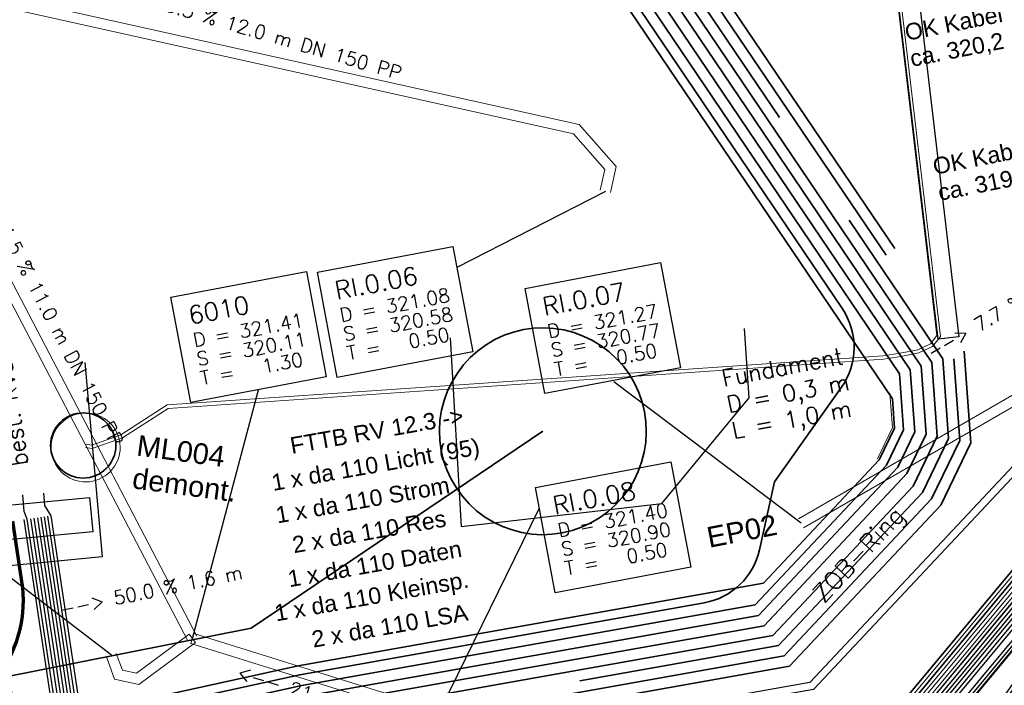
# Model space of a CAD drawing. Header units: metres. Extents: x -502 to 161, y -108 to 174.
# Tile 234 of 256: x 30 to 45, y 2 to 12. Entities that reach past the tile are written whole.
import ezdxf

# ---------------------------------------------------------------- set-up
doc = ezdxf.new("R2010")
doc.units = ezdxf.units.M
doc.header["$LTSCALE"] = 0.1
doc.linetypes.add('237', pattern=[93, 75, -18])
for name, color, linetype in [('BRI31-005.05-5p02-Koordinierung Lageplan 4. BA ZOB West 2022-06-15', 7, 'Continuous'), ('BRI31-005.06-5f07-Koordinierung Lageplan 4. BA ZOB Fernbusbahnh', 7, 'Continuous'), ('BRI32-005.02-5f05-Koordinierung Schemaplan 4 BA ZOB Teilbereich', 7, 'Continuous'), ('BRI32-005.03-5f06-Koordinierung Schemaplan 4 BA ZOB Teilbereich 2 Ost - Bahnhofsallee 2023-01-21', 7, 'Continuous')]:
    doc.layers.add(name, color=color, linetype=linetype)
doc.styles.add('Arial', font='arial.ttf')
doc.styles.add('Txt', font='txt_____.ttf')

msp = doc.modelspace()

# ---------------------------------------------------------------- linework, layer by layer
at = {"layer": 'BRI31-005.05-5p02-Koordinierung Lageplan 4. BA ZOB West 2022-06-15', "color": 35, "linetype": 'Continuous', "lineweight": 13, "true_color": 0x99724c, "transparency": 33554687, "flags": 128}
msp.add_lwpolyline([(51.689, 27.648), (51.035, 27.568), (50.794, 27.489), (50.131, 26.875), (49.23, 25.985), (48.733, 23.92), (47.978, 21.95), (47.321, 12.122), (47.14, 7.502), (47.031, 6.668), (46.96, 5.818), (46.888, 5.312), (45.405, 3.523), (43.251, 0.924), (42.377, 0.568), (36.561, -0.454), (30.395, -1.521), (30.212, -1.548), (19.687, -3.734), (11.842, -5.13), (6.359, -6.057), (5.198, -6.257), (-2.997, -7.69)], dxfattribs=at)
at = {"layer": 'BRI31-005.05-5p02-Koordinierung Lageplan 4. BA ZOB West 2022-06-15', "color": 250, "linetype": 'Continuous', "lineweight": 25, "true_color": 0x333333, "transparency": 33554687, "flags": 128}
for points in [[(51.691, 27.638), (51.038, 27.559), (50.8, 27.481), (50.138, 26.867), (49.239, 25.98), (48.743, 23.917), (47.988, 21.947), (47.331, 12.121), (47.15, 7.502), (47.041, 6.667), (46.97, 5.817), (46.898, 5.307), (45.414, 3.517), (43.257, 0.917), (42.379, 0.557), (36.564, -0.463), (30.397, -1.531), (30.215, -1.557), (19.689, -3.743), (11.845, -5.139), (6.362, -6.066), (5.201, -6.266), (-2.995, -7.7)], [(46.847, 12.341), (46.618, 7.521), (46.559, 5.927), (46.508, 5.444), (45.11, 3.773), (43.009, 1.247), (42.267, 0.941), (36.492, -0.071), (30.211, -1.105), (20.036, -3.115), (11.756, -4.615), (5.113, -5.745), (-3.08, -7.195)], [(46.897, 12.339), (46.668, 7.519), (46.608, 5.911), (46.556, 5.424), (45.148, 3.741), (43.04, 1.206), (42.281, 0.893), (36.501, -0.12), (30.221, -1.154), (20.046, -3.164), (11.764, -4.664), (5.122, -5.794), (-3.071, -7.244)], [(46.997, 12.335), (46.768, 7.515), (46.706, 5.879), (46.652, 5.384), (45.224, 3.677), (43.102, 1.124), (42.309, 0.797), (36.519, -0.218), (30.241, -1.252), (20.066, -3.262), (11.78, -4.762), (5.14, -5.892), (-3.053, -7.342)], [(47.047, 12.333), (46.818, 7.513), (46.755, 5.863), (46.7, 5.363), (46.529, 5.159), (45.262, 3.645), (43.133, 1.083), (42.323, 0.749), (36.528, -0.267), (30.251, -1.301), (20.076, -3.311), (11.788, -4.811), (5.149, -5.941), (-3.044, -7.391)], [(47.231, 12.125), (47.05, 7.51), (46.941, 6.677), (46.87, 5.829), (46.802, 5.349), (45.338, 3.581), (43.195, 1.001), (42.351, 0.653), (36.546, -0.365), (30.381, -1.433), (30.197, -1.459), (19.671, -3.645), (11.827, -5.041), (6.346, -5.968), (5.183, -6.168), (-3.013, -7.602)], [(47.281, 12.122), (47.1, 7.506), (46.991, 6.672), (46.92, 5.823), (46.85, 5.328), (45.376, 3.549), (43.226, 0.96), (42.365, 0.605), (36.555, -0.414), (30.389, -1.482), (30.206, -1.508), (19.68, -3.694), (11.836, -5.09), (6.354, -6.017), (5.192, -6.217), (-3.004, -7.651)]]:
    msp.add_lwpolyline(points, dxfattribs=at)
at = {"layer": 'BRI31-005.05-5p02-Koordinierung Lageplan 4. BA ZOB West 2022-06-15', "color": 190, "linetype": 'Continuous', "lineweight": 35, "true_color": 0x7f00ff, "transparency": 33554687, "flags": 128}
for points in [[(46.547, 12.353), (46.318, 7.533), (46.26, 5.928), (46.212, 5.477), (44.92, 3.933), (42.854, 1.453), (42.197, 1.181), (36.935, 0.26), (36.065, 0.176), (32.257, -0.303), (30.131, -0.713), (19.956, -2.723), (11.692, -4.223), (5.041, -5.353), (-3.152, -6.803)], [(46.447, 12.357), (46.218, 7.537), (46.192, 6.825), (46.161, 5.96), (46.116, 5.518), (44.843, 3.997), (42.793, 1.536), (42.169, 1.278), (36.918, 0.359), (36.071, 0.127), (32.265, -0.352), (30.141, -0.762), (19.965, -2.772), (11.701, -4.272), (9.588, -4.631), (7.132, -5.049), (5.05, -5.402), (-3.143, -6.852)]]:
    msp.add_lwpolyline(points, dxfattribs=at)
at = {"layer": 'BRI31-005.05-5p02-Koordinierung Lageplan 4. BA ZOB West 2022-06-15', "color": 116, "linetype": 'Continuous', "lineweight": 13, "true_color": 0x007f3f, "transparency": 33554687, "flags": 128}
for points in [[(-3.132, -6.9), (5.06, -5.45), (11.707, -4.321), (19.977, -2.821), (30.153, -0.811), (36.439, 0.224), (42.183, 1.23), (42.824, 1.495), (44.881, 3.965), (46.22, 5.565), (46.263, 5.998), (46.318, 7.533), (46.547, 12.355)], [(-3.123, -6.949), (5.069, -5.499), (11.715, -4.37), (19.987, -2.87), (30.163, -0.86), (36.448, 0.175), (42.197, 1.182), (42.855, 1.454), (44.919, 3.933), (46.268, 5.545), (46.312, 5.982), (46.368, 7.531), (46.597, 12.353)], [(46.747, 12.343), (46.518, 7.525), (46.463, 5.984), (46.412, 5.483), (45.035, 3.837), (42.946, 1.329), (42.239, 1.036), (36.473, 0.026), (30.189, -1.007), (20.015, -3.017), (11.741, -4.517), (5.094, -5.648), (-3.1, -7.098)], [(46.797, 12.341), (46.568, 7.523), (46.512, 5.968), (46.46, 5.463), (45.073, 3.805), (42.977, 1.288), (42.253, 0.988), (36.482, -0.023), (30.199, -1.056), (20.025, -3.066), (11.749, -4.566), (5.103, -5.697), (-3.091, -7.147)]]:
    msp.add_lwpolyline(points, dxfattribs=at)
at = {"layer": 'BRI31-005.05-5p02-Koordinierung Lageplan 4. BA ZOB West 2022-06-15', "color": 251, "linetype": 'Continuous', "lineweight": 13, "true_color": 0x5b5b5b, "transparency": 33554687, "flags": 128}
for points in [[(46.647, 12.349), (46.418, 7.529), (46.363, 5.991), (46.316, 5.524), (44.958, 3.901), (42.885, 1.412), (42.211, 1.133), (36.456, 0.125), (30.171, -0.909), (19.996, -2.919), (11.724, -4.419), (5.077, -5.549), (-3.116, -6.999)], [(46.697, 12.347), (46.468, 7.527), (46.412, 5.975), (46.364, 5.504), (44.996, 3.869), (42.916, 1.371), (42.225, 1.085), (36.465, 0.076), (30.181, -0.958), (20.006, -2.968), (11.732, -4.468), (5.086, -5.598), (-3.107, -7.048)]]:
    msp.add_lwpolyline(points, dxfattribs=at)
at = {"layer": 'BRI31-005.06-5f07-Koordinierung Lageplan 4. BA ZOB Fernbusbahnh', "color": 190, "linetype": 'Continuous', "lineweight": 30, "true_color": 0x7f00ff, "transparency": 33554687, "flags": 128}
for points in [[(46.547, 12.353), (46.318, 7.533), (46.26, 5.928), (46.212, 5.477), (44.92, 3.933), (42.854, 1.453), (42.197, 1.181), (36.935, 0.26), (36.065, 0.176), (32.257, -0.303), (30.131, -0.713), (19.956, -2.723), (11.692, -4.223), (5.041, -5.353), (-3.152, -6.803)], [(46.447, 12.357), (46.218, 7.537), (46.192, 6.825), (46.161, 5.96), (46.116, 5.518), (44.843, 3.997), (42.793, 1.536), (42.169, 1.278), (36.918, 0.359), (36.071, 0.127), (32.265, -0.352), (30.141, -0.762), (19.965, -2.772), (11.701, -4.272), (9.588, -4.631), (7.132, -5.049), (5.05, -5.402), (-3.143, -6.852)]]:
    msp.add_lwpolyline(points, dxfattribs=at)
at = {"layer": 'BRI31-005.06-5f07-Koordinierung Lageplan 4. BA ZOB Fernbusbahnh', "color": 250, "linetype": 'Continuous', "lineweight": 20, "true_color": 0x333333, "transparency": 33554687, "flags": 128}
for points in [[(46.847, 12.341), (46.618, 7.521), (46.559, 5.927), (46.508, 5.444), (45.11, 3.773), (43.009, 1.247), (42.267, 0.941), (36.492, -0.071), (30.211, -1.105), (20.036, -3.115), (11.756, -4.615), (5.113, -5.745), (-3.08, -7.195)], [(46.897, 12.339), (46.668, 7.519), (46.608, 5.911), (46.556, 5.424), (45.148, 3.741), (43.04, 1.206), (42.281, 0.893), (36.501, -0.12), (30.221, -1.154), (20.046, -3.164), (11.764, -4.664), (5.122, -5.794), (-3.071, -7.244)], [(46.997, 12.335), (46.768, 7.515), (46.706, 5.879), (46.652, 5.384), (45.224, 3.677), (43.102, 1.124), (42.309, 0.797), (36.519, -0.218), (30.241, -1.252), (20.066, -3.262), (11.78, -4.762), (5.14, -5.892), (-3.053, -7.342)], [(47.047, 12.333), (46.818, 7.513), (46.755, 5.863), (46.7, 5.363), (46.529, 5.159), (45.262, 3.645), (43.133, 1.083), (42.323, 0.749), (36.528, -0.267), (30.251, -1.301), (20.076, -3.311), (11.788, -4.811), (5.149, -5.941), (-3.044, -7.391)], [(47.231, 12.125), (47.05, 7.51), (46.941, 6.677), (46.87, 5.829), (46.802, 5.349), (45.338, 3.581), (43.195, 1.001), (42.351, 0.653), (36.546, -0.365), (30.381, -1.433), (30.197, -1.459), (19.671, -3.645), (11.827, -5.041), (6.346, -5.968), (5.183, -6.168), (-3.013, -7.602)], [(47.281, 12.122), (47.1, 7.506), (46.991, 6.672), (46.92, 5.823), (46.85, 5.328), (45.376, 3.549), (43.226, 0.96), (42.365, 0.605), (36.555, -0.414), (30.389, -1.482), (30.206, -1.508), (19.68, -3.694), (11.836, -5.09), (6.354, -6.017), (5.192, -6.217), (-3.004, -7.651)]]:
    msp.add_lwpolyline(points, dxfattribs=at)
at = {"layer": 'BRI32-005.02-5f05-Koordinierung Schemaplan 4 BA ZOB Teilbereich', "color": 1, "linetype": 'Continuous', "lineweight": 25, "true_color": 0xff0000, "transparency": 33554687}
for p, q in [((38.872, 9.408), (36.719, 8.303)), ((41.709, 4.595), (38.997, 6.646)), ((32.885, 2.925), (33.844, 6.533)), ((31.71, 2.682), (27.563, 5.856)), ((36.445, 1.813), (37.914, 4.81))]:
    msp.add_line(p, q, dxfattribs=at)
at = {"layer": 'BRI32-005.02-5f05-Koordinierung Schemaplan 4 BA ZOB Teilbereich', "color": 7, "linetype": 'Continuous', "lineweight": 13, "transparency": 33554687}
for p, q in [((43.466, 6.644), (43.522, 5.888)), ((42.997, 6.48), (43.034, 5.982)), ((43.034, 5.982), (42.816, 5.532)), ((43.522, 5.888), (43.245, 5.317))]:
    msp.add_line(p, q, dxfattribs=at)
at = {"layer": 'BRI32-005.02-5f05-Koordinierung Schemaplan 4 BA ZOB Teilbereich', "color": 142, "linetype": 'Continuous', "lineweight": 35, "true_color": 0x0099cc, "transparency": 33554687}
msp.add_line((33.738, 3.073), (37.966, 5.93), dxfattribs=at)
at = {"layer": 'BRI32-005.02-5f05-Koordinierung Schemaplan 4 BA ZOB Teilbereich', "color": 35, "linetype": 'Continuous', "lineweight": 13, "true_color": 0x99724c, "transparency": 33554687, "flags": 128}
msp.add_lwpolyline([(51.689, 27.648), (51.035, 27.568), (50.794, 27.489), (50.131, 26.875), (49.23, 25.985), (48.733, 23.92), (47.978, 21.95), (47.321, 12.122), (47.14, 7.502), (47.031, 6.668), (46.96, 5.818), (46.888, 5.312), (45.405, 3.523), (43.251, 0.924), (42.377, 0.568), (36.561, -0.454), (30.395, -1.521), (30.212, -1.548), (19.687, -3.734), (11.842, -5.13), (6.359, -6.057), (5.198, -6.257), (-2.997, -7.69)], dxfattribs=at)
at = {"layer": 'BRI32-005.02-5f05-Koordinierung Schemaplan 4 BA ZOB Teilbereich', "color": 250, "linetype": 'Continuous', "lineweight": 25, "true_color": 0x333333, "transparency": 33554687, "flags": 128}
for points in [[(51.691, 27.638), (51.038, 27.559), (50.8, 27.481), (50.138, 26.867), (49.239, 25.98), (48.743, 23.917), (47.988, 21.947), (47.331, 12.121), (47.15, 7.502), (47.041, 6.667), (46.97, 5.817), (46.898, 5.307), (45.414, 3.517), (43.257, 0.917), (42.379, 0.557), (36.564, -0.463), (30.397, -1.531), (30.215, -1.557), (19.689, -3.743), (11.845, -5.139), (6.362, -6.066), (5.201, -6.266), (-2.995, -7.7)], [(43.697, 7.263), (42.919, 13.864), (43.217, 13.9), (43.995, 7.299), (43.697, 7.263)], [(46.847, 12.341), (46.618, 7.521), (46.559, 5.927), (46.508, 5.444), (45.11, 3.773), (43.009, 1.247), (42.267, 0.941), (36.492, -0.071), (30.211, -1.105), (20.036, -3.115), (11.756, -4.615), (5.113, -5.745), (-3.08, -7.195)], [(46.897, 12.339), (46.668, 7.519), (46.608, 5.911), (46.556, 5.424), (45.148, 3.741), (43.04, 1.206), (42.281, 0.893), (36.501, -0.12), (30.221, -1.154), (20.046, -3.164), (11.764, -4.664), (5.122, -5.794), (-3.071, -7.244)], [(46.997, 12.335), (46.768, 7.515), (46.706, 5.879), (46.652, 5.384), (45.224, 3.677), (43.102, 1.124), (42.309, 0.797), (36.519, -0.218), (30.241, -1.252), (20.066, -3.262), (11.78, -4.762), (5.14, -5.892), (-3.053, -7.342)], [(47.047, 12.333), (46.818, 7.513), (46.755, 5.863), (46.7, 5.363), (46.529, 5.159), (45.262, 3.645), (43.133, 1.083), (42.323, 0.749), (36.528, -0.267), (30.251, -1.301), (20.076, -3.311), (11.788, -4.811), (5.149, -5.941), (-3.044, -7.391)], [(29.983, 4.577), (30.175, 1.91), (30.297, 1.244), (30.341, 0.486), (30.695, -0.443), (31.373, -1.014), (36.51, -0.169), (42.295, 0.845), (43.071, 1.165), (45.186, 3.709), (46.604, 5.404), (46.657, 5.895), (46.718, 7.517), (46.947, 12.337)], [(30.083, 4.585), (30.275, 1.918), (30.397, 1.25), (30.44, 0.507), (30.779, -0.383), (31.352, -0.866), (31.549, -0.834), (36.483, -0.022), (42.253, 0.989), (42.978, 1.288), (45.072, 3.805), (46.46, 5.464), (46.51, 5.943), (46.568, 7.523), (46.797, 12.343)], [(47.231, 12.125), (47.05, 7.51), (46.941, 6.677), (46.87, 5.829), (46.802, 5.349), (45.338, 3.581), (43.195, 1.001), (42.351, 0.653), (36.546, -0.365), (30.381, -1.433), (30.197, -1.459), (19.671, -3.645), (11.827, -5.041), (6.346, -5.968), (5.183, -6.168), (-3.013, -7.602)], [(47.281, 12.122), (47.1, 7.506), (46.991, 6.672), (46.92, 5.823), (46.85, 5.328), (45.376, 3.549), (43.226, 0.96), (42.365, 0.605), (36.555, -0.414), (30.389, -1.482), (30.206, -1.508), (19.68, -3.694), (11.836, -5.09), (6.354, -6.017), (5.192, -6.217), (-3.004, -7.651)], [(30.637, 4.676), (31.306, 0.213), (31.389, -0.114), (31.615, -1.005), (31.921, -1.361), (32.851, -1.338), (36.232, -0.874), (36.548, -0.829), (43.421, 0.495), (43.778, 0.681), (44.773, 2.084), (45.15, 2.617), (45.313, 2.848), (45.649, 3.241), (46.222, 3.919), (47.273, 5.189), (47.471, 5.555), (47.675, 12.105)], [(30.686, 4.683), (31.355, 0.22), (31.437, -0.102), (31.663, -0.993), (32.029, -1.409), (32.858, -1.388), (36.239, -0.924), (36.557, -0.878), (43.438, 0.447), (43.812, 0.642), (44.814, 2.055), (45.191, 2.588), (45.353, 2.817), (45.687, 3.209), (46.261, 3.887), (47.306, 5.148), (47.521, 5.553), (47.725, 12.103)], [(30.735, 4.69), (31.404, 0.227), (31.485, -0.09), (31.711, -0.981), (31.964, -1.26), (32.837, -1.238), (36.53, -0.731), (43.387, 0.591), (43.71, 0.759), (44.691, 2.142), (45.068, 2.675), (45.233, 2.91), (45.573, 3.306), (46.145, 3.983), (47.189, 5.244), (47.321, 5.561), (47.525, 12.111)], [(30.784, 4.697), (31.453, 0.234), (31.533, -0.078), (31.759, -0.969), (32.072, -1.308), (32.844, -1.288), (36.225, -0.824), (36.539, -0.78), (43.404, 0.543), (43.744, 0.72), (44.732, 2.113), (45.109, 2.646), (45.273, 2.879), (45.611, 3.273), (46.183, 3.951), (47.228, 5.212), (47.371, 5.554), (47.575, 12.109)], [(36.62, 7.287), (36.781, 4.547), (39.693, 4.881), (40.958, 6.414), (40.889, 7.418)], [(30.539, 4.662), (31.208, 0.199), (31.517, -1.023), (31.567, -1.415), (31.862, -1.931), (31.935, -2.01), (32.044, -2.131), (32.279, -2.087), (36.629, -1.27), (43.574, 0.063), (44.198, 0.228), (44.415, 0.536), (46.044, 2.835), (48.583, 5.901), (49.04, 6.107), (53.477, 6.307), (54.921, 6.317), (59.459, 6.487), (62.096, 6.607), (65.103, 6.877), (66.695, 7.105)], [(30.588, 4.669), (31.257, 0.206), (31.567, -1.017), (31.615, -1.399), (31.905, -1.906), (32.141, -2.163), (32.288, -2.136), (36.167, -1.407), (36.638, -1.319), (43.591, 0.015), (44.228, 0.184), (44.456, 0.507), (46.077, 2.794), (48.614, 5.86), (49.052, 6.057), (53.478, 6.257), (54.922, 6.267), (59.461, 6.437), (62.099, 6.557), (65.109, 6.827), (66.704, 7.056)], [(31.324, 6.928), (31.578, 4.11), (24.86, 3.456), (22.835, 3.209), (20.09, 3.064), (13.11, 2.419)], [(30.441, 4.648), (31.11, 0.185), (31.417, -1.035), (31.471, -1.447), (31.776, -1.981), (32.008, -2.24), (32.297, -2.185), (36.176, -1.456), (36.647, -1.368), (43.608, -0.033), (44.258, 0.14), (44.497, 0.478), (46.118, 2.765), (48.645, 5.819), (49.067, 6.008), (49.541, 5.978), (53.48, 6.157), (54.924, 6.167), (59.465, 6.337), (62.105, 6.457), (65.121, 6.727), (66.722, 6.958)], [(66.731, 6.909), (65.127, 6.677), (62.108, 6.407), (59.467, 6.287), (54.925, 6.117), (53.481, 6.107), (49.541, 5.928), (49.076, 5.957), (48.676, 5.778), (46.159, 2.736), (44.288, 0.096), (43.625, -0.081), (36.656, -1.417), (36.185, -1.505), (32.306, -2.234), (32.104, -2.272), (31.819, -1.956), (31.519, -1.431), (31.467, -1.029), (31.159, 0.192), (30.49, 4.655)], [(30.833, 4.704), (31.502, 0.241), (32.26, -3.333)]]:
    msp.add_lwpolyline(points, dxfattribs=at)
at = {"layer": 'BRI32-005.02-5f05-Koordinierung Schemaplan 4 BA ZOB Teilbereich', "color": 1, "linetype": 'Continuous', "lineweight": 35, "true_color": 0xff0000, "transparency": 33554687, "flags": 128}
msp.add_lwpolyline([(2.165, -3.074), (6.927, -2.233, -0.074529), (7.547, -2.217, 0.06635), (8.168, -2.211), (17.926, -0.815), (26.361, 0.856), (27.145, 0.921), (28.086, 1.107), (29.143, 1.377), (31.755, 1.944), (34.416, 2.527), (41.163, 3.727), (42.841, 5.514), (43.064, 5.976), (43.033, 6.4), (34.096, 19.628), (33.187, 20.772), (31.962, 22.586), (31.823, 22.996), (30.046, 25.652)], format="xyb", dxfattribs=at)
at = {"layer": 'BRI32-005.02-5f05-Koordinierung Schemaplan 4 BA ZOB Teilbereich', "color": 3, "linetype": '237', "lineweight": 35, "true_color": 0x00ff00, "transparency": 33554687, "flags": 128}
for points in [[(41.383, 2.822), (43.468, 5.043), (43.847, 5.826), (43.763, 6.98), (33.405, 22.314)], [(29.421, 0.342), (31.939, 1.033), (34.597, 1.614), (41.383, 2.822)]]:
    msp.add_lwpolyline(points, dxfattribs=at)
at = {"layer": 'BRI32-005.02-5f05-Koordinierung Schemaplan 4 BA ZOB Teilbereich', "color": 7, "linetype": '237', "lineweight": 35, "transparency": 33554687, "flags": 128}
for points in [[(33.538, 22.403), (43.919, 7.034), (44.01, 5.795), (43.602, 4.952), (41.463, 2.673)], [(33.538, 22.403), (34.231, 21.663), (44.076, 7.088), (44.173, 5.764), (43.735, 4.86), (41.543, 2.525)], [(41.463, 2.673), (34.628, 1.457), (31.977, 0.877), (29.463, 0.188)], [(41.543, 2.525), (34.659, 1.3), (32.016, 0.722), (29.95, 0.155)]]:
    msp.add_lwpolyline(points, dxfattribs=at)
at = {"layer": 'BRI32-005.02-5f05-Koordinierung Schemaplan 4 BA ZOB Teilbereich', "color": 7, "linetype": 'Continuous', "lineweight": 35, "transparency": 33554687, "flags": 128}
for points in [[(41.302, 2.97), (43.335, 5.135), (43.684, 5.857), (43.606, 6.927), (38.96, 13.805), (33.272, 22.225)], [(41.093, 3.258), (43.112, 5.409), (43.359, 5.92), (43.293, 6.819), (34.469, 19.88), (33.56, 21.022)], [(33.693, 21.111), (34.602, 19.97), (43.45, 6.873), (43.522, 5.888), (43.245, 5.317), (41.173, 3.109)], [(28.166, 0.705), (31.841, 1.503), (34.504, 2.085), (41.093, 3.258)], [(41.173, 3.109), (34.535, 1.928), (31.875, 1.346), (28.2, 0.549)], [(31.906, 1.189), (34.566, 1.771), (41.302, 2.97)]]:
    msp.add_lwpolyline(points, dxfattribs=at)
at = {"layer": 'BRI32-005.02-5f05-Koordinierung Schemaplan 4 BA ZOB Teilbereich', "color": 3, "linetype": 'Continuous', "lineweight": 35, "true_color": 0x00ff00, "transparency": 33554687, "flags": 128}
msp.add_lwpolyline([(28.135, 0.862), (31.812, 1.66), (34.472, 2.242), (41.045, 3.412), (42.949, 5.44), (43.196, 5.951), (43.137, 6.765), (34.336, 19.791), (33.427, 20.933)], dxfattribs=at)
at = {"layer": 'BRI32-005.02-5f05-Koordinierung Schemaplan 4 BA ZOB Teilbereich', "color": 190, "linetype": 'Continuous', "lineweight": 35, "true_color": 0x7f00ff, "transparency": 33554687, "flags": 128}
msp.add_lwpolyline([(28.137, 0.856), (29.18, 1.252), (31.783, 1.817), (34.441, 2.399), (40.306, 3.443, 0.302947), (41.107, 4.211), (41.326, 5.198), (42.295, 6.569, 0.31202), (42.308, 7.706), (37.008, 15.55, -0.414242), (37.277, 16.939), (39.708, 18.581)], format="xyb", dxfattribs=at)
at = {"layer": 'BRI32-005.02-5f05-Koordinierung Schemaplan 4 BA ZOB Teilbereich', "color": 190, "linetype": 'Continuous', "lineweight": 18, "true_color": 0x7f00ff, "transparency": 33554687, "flags": 128}
msp.add_lwpolyline([(31.336, 5.696), (31.432, 5.678), (31.869, 5.833), (32.535, 6.262), (42.905, 6.976), (43.156, 7.013), (43.417, 7.066), (43.615, 7.159), (43.732, 7.302), (42.954, 13.899), (42.969, 14.203)], dxfattribs=at)
at = {"layer": 'BRI32-005.02-5f05-Koordinierung Schemaplan 4 BA ZOB Teilbereich', "color": 255, "linetype": 'Continuous', "lineweight": 13, "transparency": 33554687, "flags": 128}
msp.add_lwpolyline([(31.346, 5.745), (31.428, 5.729), (31.847, 5.878), (32.519, 6.311), (42.9, 7.025), (43.148, 7.062), (43.401, 7.113), (43.584, 7.199), (43.68, 7.317), (42.904, 13.897), (42.919, 14.205)], dxfattribs=at)
at = {"layer": 'BRI32-005.02-5f05-Koordinierung Schemaplan 4 BA ZOB Teilbereich', "color": 1, "linetype": 'Continuous', "lineweight": 18, "true_color": 0xff0000, "transparency": 33554687, "flags": 128}
for points in [[(38.799, 9.424), (38.865, 9.726), (38.865, 9.726), (38.41, 10.241), (38.41, 10.241), (28.254, 12.504), (28.287, 12.651), (38.49, 10.377), (38.49, 10.377), (39.027, 9.768), (39.027, 9.768), (38.945, 9.392)], [(38.945, 9.392), (39.027, 9.768), (38.49, 10.377), (28.287, 12.651)], [(38.799, 9.424), (38.865, 9.726), (38.41, 10.241), (28.254, 12.504)], [(32.951, 2.96), (28.083, 12.282), (27.95, 12.212), (32.818, 2.89)], [(41.746, 4.53), (49.881, 9.235), (49.806, 9.365), (41.671, 4.66)], [(31.78, 2.708), (31.869, 2.464), (31.869, 2.464), (32.072, 2.42), (32.072, 2.42), (32.84, 2.985), (32.929, 2.865), (32.106, 2.258), (32.106, 2.258), (31.757, 2.336), (31.757, 2.336), (31.639, 2.656)], [(31.639, 2.656), (31.757, 2.336), (32.106, 2.258), (32.929, 2.865)], [(31.78, 2.708), (31.869, 2.464), (32.072, 2.42), (32.84, 2.985)], [(36.467, 1.885), (32.907, 2.997), (32.863, 2.853), (36.423, 1.741)]]:
    msp.add_lwpolyline(points, dxfattribs=at)
at = {"layer": 'BRI32-005.02-5f05-Koordinierung Schemaplan 4 BA ZOB Teilbereich', "color": 190, "linetype": 'Continuous', "lineweight": 35, "true_color": 0x7f00ff, "transparency": 33554687, "flags": 128}
for points in [[(46.547, 12.353), (46.318, 7.533), (46.26, 5.928), (46.212, 5.477), (44.92, 3.933), (42.854, 1.453), (42.197, 1.181), (36.935, 0.26), (36.065, 0.176), (32.257, -0.303), (30.131, -0.713), (19.956, -2.723), (11.692, -4.223), (5.041, -5.353), (-3.152, -6.803)], [(46.447, 12.357), (46.218, 7.537), (46.192, 6.825), (46.161, 5.96), (46.116, 5.518), (44.843, 3.997), (42.793, 1.536), (42.169, 1.278), (36.918, 0.359), (36.071, 0.127), (32.265, -0.352), (30.141, -0.762), (19.965, -2.772), (11.701, -4.272), (9.588, -4.631), (7.132, -5.049), (5.05, -5.402), (-3.143, -6.852)]]:
    msp.add_lwpolyline(points, dxfattribs=at)
at = {"layer": 'BRI32-005.02-5f05-Koordinierung Schemaplan 4 BA ZOB Teilbereich', "color": 116, "linetype": 'Continuous', "lineweight": 13, "true_color": 0x007f3f, "transparency": 33554687, "flags": 128}
for points in [[(-3.132, -6.9), (5.06, -5.45), (11.707, -4.321), (19.977, -2.821), (30.153, -0.811), (36.439, 0.224), (42.183, 1.23), (42.824, 1.495), (44.881, 3.965), (46.22, 5.565), (46.263, 5.998), (46.318, 7.533), (46.547, 12.355)], [(-3.123, -6.949), (5.069, -5.499), (11.715, -4.37), (19.987, -2.87), (30.163, -0.86), (36.448, 0.175), (42.197, 1.182), (42.855, 1.454), (44.919, 3.933), (46.268, 5.545), (46.312, 5.982), (46.368, 7.531), (46.597, 12.353)], [(-3.114, -6.998), (5.078, -5.548), (11.723, -4.419), (19.997, -2.919), (30.173, -0.909), (36.457, 0.126), (42.211, 1.134), (42.886, 1.413), (44.957, 3.901), (46.316, 5.525), (46.361, 5.966), (46.418, 7.529), (46.647, 12.351)], [(46.747, 12.343), (46.518, 7.525), (46.463, 5.984), (46.412, 5.483), (45.035, 3.837), (42.946, 1.329), (42.239, 1.036), (36.473, 0.026), (30.189, -1.007), (20.015, -3.017), (11.741, -4.517), (5.094, -5.648), (-3.1, -7.098)], [(46.797, 12.341), (46.568, 7.523), (46.512, 5.968), (46.46, 5.463), (45.073, 3.805), (42.977, 1.288), (42.253, 0.988), (36.482, -0.023), (30.199, -1.056), (20.025, -3.066), (11.749, -4.566), (5.103, -5.697), (-3.091, -7.147)], [(46.847, 12.339), (46.618, 7.521), (46.561, 5.952), (46.508, 5.443), (45.111, 3.773), (43.008, 1.247), (42.267, 0.94), (36.491, -0.072), (30.209, -1.105), (20.035, -3.115), (11.757, -4.615), (5.112, -5.746), (-3.082, -7.196)]]:
    msp.add_lwpolyline(points, dxfattribs=at)
at = {"layer": 'BRI32-005.02-5f05-Koordinierung Schemaplan 4 BA ZOB Teilbereich', "color": 251, "linetype": 'Continuous', "lineweight": 13, "true_color": 0x5b5b5b, "transparency": 33554687, "flags": 128}
for points in [[(46.647, 12.349), (46.418, 7.529), (46.363, 5.991), (46.316, 5.524), (44.958, 3.901), (42.885, 1.412), (42.211, 1.133), (36.456, 0.125), (30.171, -0.909), (19.996, -2.919), (11.724, -4.419), (5.077, -5.549), (-3.116, -6.999)], [(46.697, 12.347), (46.468, 7.527), (46.412, 5.975), (46.364, 5.504), (44.996, 3.869), (42.916, 1.371), (42.225, 1.085), (36.465, 0.076), (30.181, -0.958), (20.006, -2.968), (11.732, -4.468), (5.086, -5.598), (-3.107, -7.048)], [(-3.098, -7.097), (5.095, -5.647), (11.74, -4.517), (20.016, -3.017), (30.191, -1.007), (36.474, 0.027), (42.239, 1.037), (42.947, 1.33), (45.034, 3.837), (46.412, 5.484), (46.461, 5.959), (46.518, 7.525), (46.747, 12.345)]]:
    msp.add_lwpolyline(points, dxfattribs=at)
at = {"layer": 'BRI32-005.02-5f05-Koordinierung Schemaplan 4 BA ZOB Teilbereich', "color": 6, "linetype": 'Continuous', "lineweight": 25, "true_color": 0xff00ff, "transparency": 33554687, "flags": 128}
for points in [[(65.178, 9.211), (54.279, 7.731), (53.254, 7.651), (46.484, 7.24), (41.835, 2.288), (34.715, 1.021), (32.063, 0.44), (30.04, 0.021), (18.184, -2.329), (14.061, -2.919), (2.187, -5.009), (-5.148, -6.309), (-9.695, -6.889), (-12.294, -7.119), (-12.822, -7.159)], [(65.193, 9.102), (54.291, 7.622), (53.261, 7.542), (46.534, 7.133), (41.89, 2.186), (34.736, 0.913), (32.086, 0.333), (30.062, -0.087), (18.203, -2.438), (14.078, -3.028), (2.206, -5.118), (-5.131, -6.418), (-9.683, -6.998), (-12.285, -7.228), (-12.814, -7.268)]]:
    msp.add_lwpolyline(points, dxfattribs=at)
at = {"layer": 'BRI32-005.02-5f05-Koordinierung Schemaplan 4 BA ZOB Teilbereich', "color": 7, "linetype": 'Continuous', "lineweight": 18, "transparency": 33554687, "flags": 128}
for points in [[(34.697, 8.235), (36.662, 8.608), (36.951, 7.081), (34.986, 6.708), (34.697, 8.235)], [(37.707, 8.002), (39.672, 8.375), (39.961, 6.848), (37.996, 6.475), (37.707, 8.002)], [(32.572, 7.873), (34.537, 8.246), (34.826, 6.719), (32.861, 6.346), (32.572, 7.873)], [(37.857, 5.115), (39.822, 5.488), (40.111, 3.961), (38.146, 3.588), (37.857, 5.115)]]:
    msp.add_lwpolyline(points, dxfattribs=at)
at = {"layer": 'BRI32-005.02-5f05-Koordinierung Schemaplan 4 BA ZOB Teilbereich', "color": 1, "linetype": 'Continuous', "lineweight": 25, "true_color": 0xff0000, "transparency": 33554687, "flags": 128}
for points in [[(34.697, 8.235), (36.662, 8.608), (36.951, 7.081), (34.986, 6.708), (34.697, 8.235)], [(37.707, 8.002), (39.672, 8.375), (39.961, 6.848), (37.996, 6.475), (37.707, 8.002)], [(32.572, 7.873), (34.537, 8.246), (34.826, 6.719), (32.861, 6.346), (32.572, 7.873)], [(37.857, 5.115), (39.822, 5.488), (40.111, 3.961), (38.146, 3.588), (37.857, 5.115)]]:
    msp.add_lwpolyline(points, dxfattribs=at)
at = {"layer": 'BRI32-005.02-5f05-Koordinierung Schemaplan 4 BA ZOB Teilbereich', "color": 142, "linetype": 'Continuous', "lineweight": 35, "true_color": 0x0099cc, "transparency": 33554687, "flags": 128}
for points in [[(39.439, 6.21), (39.46, 6.065), (39.466, 5.918), (39.457, 5.771), (39.435, 5.625), (39.398, 5.483), (39.347, 5.344), (39.283, 5.212), (39.206, 5.086), (39.117, 4.969), (39.018, 4.861), (38.908, 4.763), (38.789, 4.676), (38.662, 4.601), (38.528, 4.539), (38.389, 4.491), (38.246, 4.456), (38.101, 4.436), (37.953, 4.43), (37.806, 4.439), (37.661, 4.461), (37.519, 4.498), (37.38, 4.549), (37.248, 4.613), (37.122, 4.69), (37.005, 4.778), (36.896, 4.878), (36.799, 4.988), (36.712, 5.107), (36.637, 5.234), (36.575, 5.368), (36.527, 5.507), (36.492, 5.65), (36.472, 5.795), (36.466, 5.942), (36.474, 6.089), (36.497, 6.235), (36.534, 6.377), (36.585, 6.516), (36.649, 6.648), (36.726, 6.774), (36.814, 6.891), (36.914, 6.999), (37.024, 7.097), (37.143, 7.184), (37.27, 7.259), (37.403, 7.321), (37.542, 7.369), (37.686, 7.404), (37.831, 7.424), (37.978, 7.43), (38.125, 7.422), (38.271, 7.399), (38.413, 7.362), (38.551, 7.311), (38.684, 7.247), (38.81, 7.17), (38.927, 7.082), (39.035, 6.982), (39.133, 6.872), (39.22, 6.753), (39.295, 6.626), (39.356, 6.493), (39.405, 6.353), (39.439, 6.21)], [(4.443, 1.871), (9.812, -1.229), (17.802, -0.086), (33.738, 3.073)]]:
    msp.add_lwpolyline(points, dxfattribs=at)
at = {"layer": 'BRI32-005.02-5f05-Koordinierung Schemaplan 4 BA ZOB Teilbereich', "color": 3, "linetype": 'Continuous', "lineweight": 25, "true_color": 0x00ff00, "transparency": 33554687, "flags": 128}
for points in [[(66.731, 6.909), (65.127, 6.677), (62.108, 6.407), (59.467, 6.287), (54.925, 6.117), (53.481, 6.107), (49.541, 5.928), (49.076, 5.957), (48.676, 5.778), (46.159, 2.736), (44.288, 0.096), (43.625, -0.081), (36.656, -1.417), (36.185, -1.505), (32.306, -2.234), (32.104, -2.272), (31.819, -1.956), (31.519, -1.431), (31.467, -1.029), (31.159, 0.192), (30.514, 4.497), (30.49, 4.655), (30.447, 4.768), (30.425, 5.006)], [(66.731, 6.909), (65.127, 6.677), (62.108, 6.407), (59.467, 6.287), (54.925, 6.117), (53.481, 6.107), (49.541, 5.928), (49.076, 5.957), (48.676, 5.778), (46.159, 2.736), (44.288, 0.096), (43.625, -0.081), (36.656, -1.417), (36.185, -1.505), (32.306, -2.234), (32.104, -2.272), (31.819, -1.956), (31.519, -1.431), (31.467, -1.029), (31.159, 0.192), (30.514, 4.497), (30.49, 4.655), (30.447, 4.768), (30.425, 5.006)], [(30.725, 5.033), (30.742, 4.852), (30.833, 4.704), (31.502, 0.241), (32.26, -3.333), (33.596, -10.354), (33.783, -11.336)], [(30.725, 5.033), (30.742, 4.852), (30.833, 4.704), (31.502, 0.241), (32.26, -3.333), (33.596, -10.354), (33.783, -11.336)]]:
    msp.add_lwpolyline(points, dxfattribs=at)
at = {"layer": 'BRI32-005.02-5f05-Koordinierung Schemaplan 4 BA ZOB Teilbereich', "color": 7, "linetype": 'Continuous', "lineweight": 13, "transparency": 33554687, "flags": 128}
msp.add_lwpolyline([(31.428, 6.187), (31.428, 6.187, -0.414572), (31.829, 5.604), (31.829, 5.604, -0.414572), (31.245, 5.204, -0.414572), (30.844, 5.787), (30.844, 5.787, -0.414572), (31.428, 6.187), (31.428, 6.187)], format="xyb", dxfattribs=at)
at = {"layer": 'BRI32-005.02-5f05-Koordinierung Schemaplan 4 BA ZOB Teilbereich', "color": 7, "linetype": 'Continuous', "lineweight": 25, "transparency": 33554687, "flags": 128}
msp.add_lwpolyline([(29.902, 4.829), (31.395, 4.971), (31.442, 4.473), (29.949, 4.331), (29.902, 4.829)], dxfattribs=at)
at = {"layer": 'BRI32-005.02-5f05-Koordinierung Schemaplan 4 BA ZOB Teilbereich', "color": 3, "linetype": 'Continuous', "lineweight": 70, "true_color": 0x00ff00, "transparency": 33554687, "flags": 128}
msp.add_lwpolyline([(12.573, -13.973), (11.797, -9.411), (7.766, -4.526, -0.585445), (8.811, -1.826), (17.877, -0.529), (28.945, 1.665, 0.400542), (30.414, 3.752), (30.283, 4.624)], format="xyb", dxfattribs=at)
at = {"layer": 'BRI32-005.02-5f05-Koordinierung Schemaplan 4 BA ZOB Teilbereich', "color": 200, "linetype": 'Continuous', "lineweight": 35, "true_color": 0xbf00ff, "transparency": 33554687}
msp.add_circle((31.302, 5.724), 0.473, dxfattribs=at)
at = {"layer": 'BRI32-005.03-5f06-Koordinierung Schemaplan 4 BA ZOB Teilbereich 2 Ost - Bahnhofsallee 2023-01-21', "color": 35, "linetype": 'Continuous', "lineweight": 9, "true_color": 0x99724c, "transparency": 33554687, "flags": 128}
msp.add_lwpolyline([(51.689, 27.648), (51.035, 27.568), (50.794, 27.489), (50.131, 26.875), (49.23, 25.985), (48.733, 23.92), (47.978, 21.95), (47.321, 12.122), (47.14, 7.502), (47.031, 6.668), (46.96, 5.818), (46.888, 5.312), (45.405, 3.523), (43.251, 0.924), (42.377, 0.568), (36.561, -0.454), (30.395, -1.521), (30.212, -1.548), (19.687, -3.734), (11.842, -5.13), (6.359, -6.057), (5.198, -6.257), (-2.997, -7.69)], dxfattribs=at)
at = {"layer": 'BRI32-005.03-5f06-Koordinierung Schemaplan 4 BA ZOB Teilbereich 2 Ost - Bahnhofsallee 2023-01-21', "color": 250, "linetype": 'Continuous', "lineweight": 20, "true_color": 0x333333, "transparency": 33554687, "flags": 128}
for points in [[(51.691, 27.638), (51.038, 27.559), (50.8, 27.481), (50.138, 26.867), (49.239, 25.98), (48.743, 23.917), (47.988, 21.947), (47.331, 12.121), (47.15, 7.502), (47.041, 6.667), (46.97, 5.817), (46.898, 5.307), (45.414, 3.517), (43.257, 0.917), (42.379, 0.557), (36.564, -0.463), (30.397, -1.531), (30.215, -1.557), (19.689, -3.743), (11.845, -5.139), (6.362, -6.066), (5.201, -6.266), (-2.995, -7.7)], [(46.847, 12.341), (46.618, 7.521), (46.559, 5.927), (46.508, 5.444), (45.11, 3.773), (43.009, 1.247), (42.267, 0.941), (36.492, -0.071), (30.211, -1.105), (20.036, -3.115), (11.756, -4.615), (5.113, -5.745), (-3.08, -7.195)], [(46.897, 12.339), (46.668, 7.519), (46.608, 5.911), (46.556, 5.424), (45.148, 3.741), (43.04, 1.206), (42.281, 0.893), (36.501, -0.12), (30.221, -1.154), (20.046, -3.164), (11.764, -4.664), (5.122, -5.794), (-3.071, -7.244)], [(46.997, 12.335), (46.768, 7.515), (46.706, 5.879), (46.652, 5.384), (45.224, 3.677), (43.102, 1.124), (42.309, 0.797), (36.519, -0.218), (30.241, -1.252), (20.066, -3.262), (11.78, -4.762), (5.14, -5.892), (-3.053, -7.342)], [(47.047, 12.333), (46.818, 7.513), (46.755, 5.863), (46.7, 5.363), (46.529, 5.159), (45.262, 3.645), (43.133, 1.083), (42.323, 0.749), (36.528, -0.267), (30.251, -1.301), (20.076, -3.311), (11.788, -4.811), (5.149, -5.941), (-3.044, -7.391)], [(47.231, 12.125), (47.05, 7.51), (46.941, 6.677), (46.87, 5.829), (46.802, 5.349), (45.338, 3.581), (43.195, 1.001), (42.351, 0.653), (36.546, -0.365), (30.381, -1.433), (30.197, -1.459), (19.671, -3.645), (11.827, -5.041), (6.346, -5.968), (5.183, -6.168), (-3.013, -7.602)], [(47.281, 12.122), (47.1, 7.506), (46.991, 6.672), (46.92, 5.823), (46.85, 5.328), (45.376, 3.549), (43.226, 0.96), (42.365, 0.605), (36.555, -0.414), (30.389, -1.482), (30.206, -1.508), (19.68, -3.694), (11.836, -5.09), (6.354, -6.017), (5.192, -6.217), (-3.004, -7.651)]]:
    msp.add_lwpolyline(points, dxfattribs=at)
at = {"layer": 'BRI32-005.03-5f06-Koordinierung Schemaplan 4 BA ZOB Teilbereich 2 Ost - Bahnhofsallee 2023-01-21', "color": 1, "linetype": 'Continuous', "lineweight": 30, "true_color": 0xff0000, "transparency": 33554687, "flags": 128}
msp.add_lwpolyline([(2.165, -3.074), (6.927, -2.233, -0.074529), (7.547, -2.217, 0.06635), (8.168, -2.211), (17.926, -0.815), (26.361, 0.856), (27.145, 0.921), (28.086, 1.107), (29.143, 1.377), (31.755, 1.944), (34.416, 2.527), (41.163, 3.727), (42.841, 5.514), (43.064, 5.976), (43.033, 6.4), (34.096, 19.628), (33.187, 20.772), (31.962, 22.586), (31.823, 22.996), (30.046, 25.652)], format="xyb", dxfattribs=at)
at = {"layer": 'BRI32-005.03-5f06-Koordinierung Schemaplan 4 BA ZOB Teilbereich 2 Ost - Bahnhofsallee 2023-01-21', "color": 190, "linetype": 'Continuous', "lineweight": 30, "true_color": 0x7f00ff, "transparency": 33554687, "flags": 128}
for points in [[(46.547, 12.353), (46.318, 7.533), (46.26, 5.928), (46.212, 5.477), (44.92, 3.933), (42.854, 1.453), (42.197, 1.181), (36.935, 0.26), (36.065, 0.176), (32.257, -0.303), (30.131, -0.713), (19.956, -2.723), (11.692, -4.223), (5.041, -5.353), (-3.152, -6.803)], [(46.447, 12.357), (46.218, 7.537), (46.192, 6.825), (46.161, 5.96), (46.116, 5.518), (44.843, 3.997), (42.793, 1.536), (42.169, 1.278), (36.918, 0.359), (36.071, 0.127), (32.265, -0.352), (30.141, -0.762), (19.965, -2.772), (11.701, -4.272), (9.588, -4.631), (7.132, -5.049), (5.05, -5.402), (-3.143, -6.852)]]:
    msp.add_lwpolyline(points, dxfattribs=at)
at = {"layer": 'BRI32-005.03-5f06-Koordinierung Schemaplan 4 BA ZOB Teilbereich 2 Ost - Bahnhofsallee 2023-01-21', "color": 116, "linetype": 'Continuous', "lineweight": 9, "true_color": 0x007f3f, "transparency": 33554687, "flags": 128}
for points in [[(-3.132, -6.9), (5.06, -5.45), (11.707, -4.321), (19.977, -2.821), (30.153, -0.811), (36.439, 0.224), (42.183, 1.23), (42.824, 1.495), (44.881, 3.965), (46.22, 5.565), (46.263, 5.998), (46.318, 7.533), (46.547, 12.355)], [(-3.123, -6.949), (5.069, -5.499), (11.715, -4.37), (19.987, -2.87), (30.163, -0.86), (36.448, 0.175), (42.197, 1.182), (42.855, 1.454), (44.919, 3.933), (46.268, 5.545), (46.312, 5.982), (46.368, 7.531), (46.597, 12.353)], [(-3.114, -6.998), (5.078, -5.548), (11.723, -4.419), (19.997, -2.919), (30.173, -0.909), (36.457, 0.126), (42.211, 1.134), (42.886, 1.413), (44.957, 3.901), (46.316, 5.525), (46.361, 5.966), (46.418, 7.529), (46.647, 12.351)], [(46.747, 12.343), (46.518, 7.525), (46.463, 5.984), (46.412, 5.483), (45.035, 3.837), (42.946, 1.329), (42.239, 1.036), (36.473, 0.026), (30.189, -1.007), (20.015, -3.017), (11.741, -4.517), (5.094, -5.648), (-3.1, -7.098)], [(46.797, 12.341), (46.568, 7.523), (46.512, 5.968), (46.46, 5.463), (45.073, 3.805), (42.977, 1.288), (42.253, 0.988), (36.482, -0.023), (30.199, -1.056), (20.025, -3.066), (11.749, -4.566), (5.103, -5.697), (-3.091, -7.147)], [(46.847, 12.339), (46.618, 7.521), (46.561, 5.952), (46.508, 5.443), (45.111, 3.773), (43.008, 1.247), (42.267, 0.94), (36.491, -0.072), (30.209, -1.105), (20.035, -3.115), (11.757, -4.615), (5.112, -5.746), (-3.082, -7.196)]]:
    msp.add_lwpolyline(points, dxfattribs=at)
at = {"layer": 'BRI32-005.03-5f06-Koordinierung Schemaplan 4 BA ZOB Teilbereich 2 Ost - Bahnhofsallee 2023-01-21', "color": 251, "linetype": 'Continuous', "lineweight": 9, "true_color": 0x5b5b5b, "transparency": 33554687, "flags": 128}
for points in [[(46.647, 12.349), (46.418, 7.529), (46.363, 5.991), (46.316, 5.524), (44.958, 3.901), (42.885, 1.412), (42.211, 1.133), (36.456, 0.125), (30.171, -0.909), (19.996, -2.919), (11.724, -4.419), (5.077, -5.549), (-3.116, -6.999)], [(46.697, 12.347), (46.468, 7.527), (46.412, 5.975), (46.364, 5.504), (44.996, 3.869), (42.916, 1.371), (42.225, 1.085), (36.465, 0.076), (30.181, -0.958), (20.006, -2.968), (11.732, -4.468), (5.086, -5.598), (-3.107, -7.048)], [(-3.098, -7.097), (5.095, -5.647), (11.74, -4.517), (20.016, -3.017), (30.191, -1.007), (36.474, 0.027), (42.239, 1.037), (42.947, 1.33), (45.034, 3.837), (46.412, 5.484), (46.461, 5.959), (46.518, 7.525), (46.747, 12.345)]]:
    msp.add_lwpolyline(points, dxfattribs=at)
at = {"layer": 'BRI32-005.03-5f06-Koordinierung Schemaplan 4 BA ZOB Teilbereich 2 Ost - Bahnhofsallee 2023-01-21', "color": 6, "linetype": 'Continuous', "lineweight": 20, "true_color": 0xff00ff, "transparency": 33554687, "flags": 128}
for points in [[(65.178, 9.211), (54.279, 7.731), (53.254, 7.651), (46.484, 7.24), (41.835, 2.288), (34.715, 1.021), (32.063, 0.44), (30.04, 0.021), (18.184, -2.329), (14.061, -2.919), (2.187, -5.009), (-5.148, -6.309), (-9.695, -6.889), (-12.294, -7.119), (-12.822, -7.159)], [(65.193, 9.102), (54.291, 7.622), (53.261, 7.542), (46.534, 7.133), (41.89, 2.186), (34.736, 0.913), (32.086, 0.333), (30.062, -0.087), (18.203, -2.438), (14.078, -3.028), (2.206, -5.118), (-5.131, -6.418), (-9.683, -6.998), (-12.285, -7.228), (-12.814, -7.268)]]:
    msp.add_lwpolyline(points, dxfattribs=at)

# ---------------------------------------------------------------- texts
at = {"layer": 'BRI32-005.02-5f05-Koordinierung Schemaplan 4 BA ZOB Teilbereich', "color": 1, "true_color": 0xff0000, "transparency": 33554687, "attachment_point": 1, "line_spacing_factor": 0.25}
for s, insert, char_height, rotation, style in [('<-- 5.3 % 12.0 m DN 150 PP', (31.773, 12.445), 0.2, 343.5296, 'Txt'), ('<-- 1.5 % 11.0 m DN 150 PP', (29.884, 9.636), 0.2, 297.5751, 'Txt'), ('RI.0.06', (34.93, 8.095), 0.26, 10.737, 'Txt'), ('RI.0.07', (37.941, 7.861), 0.26, 10.737, 'Txt'), ('--> 7.7 % 10.0 m', (43.507, 7.144), 0.2, 30.0443, 'Txt'), ('6010', (32.805, 7.733), 0.26, 10.737, 'Txt'), ('D = 321.08', (35.004, 7.708), 0.2, 10.737, 'Txt'), ('D = 321.27', (38.014, 7.474), 0.2, 10.737, 'Txt'), ('D = 321.41', (32.879, 7.346), 0.2, 10.737, 'Txt'), ('S = 320.58', (35.056, 7.432), 0.2, 10.737, 'Txt'), ('S = 320.77', (38.066, 7.199), 0.2, 10.737, 'Txt'), ('S = 320.11', (32.931, 7.07), 0.2, 10.737, 'Txt'), ('T =   0.50', (35.108, 7.157), 0.2, 10.737, 'Txt'), ('T =   0.50', (38.118, 6.924), 0.2, 10.737, 'Txt'), ('T =   1.30', (32.983, 6.795), 0.2, 10.737, 'Txt'), ('FTTB RV 12.3 ->', (34.284, 5.837), 0.24, 10.0084, 'Arial'), ('RI.0.08', (38.09, 4.975), 0.26, 10.737, 'Txt'), ('D = 321.40', (38.164, 4.588), 0.2, 10.737, 'Txt'), ('S = 320.90', (38.216, 4.312), 0.2, 10.737, 'Txt'), ('T =   0.50', (38.268, 4.037), 0.2, 10.737, 'Txt'), ('--> 50.0 % 1.6 m', (30.95, 3.444), 0.2, 11.6845, 'Txt'), ('<-- 21.4 % 3.7 m', (33.572, 2.541), 0.2, 342.6533, 'Txt')]:
    msp.add_mtext(s, dxfattribs=dict(at, insert=insert, char_height=char_height, rotation=rotation, style=style))
at = {"layer": 'BRI32-005.02-5f05-Koordinierung Schemaplan 4 BA ZOB Teilbereich', "color": 7, "transparency": 33554687, "attachment_point": 1, "line_spacing_factor": 0.25}
for s, insert, char_height, rotation, style in [('OK Kabel', (43.194, 11.827), 0.24, 11.2096, 'Arial'), ('ca. 320,2', (43.269, 11.45), 0.24, 11.2096, 'Arial'), ('OK Kabel', (43.6, 9.884), 0.24, 11.2096, 'Arial'), ('ca. 319,9', (43.675, 9.507), 0.24, 11.2096, 'Arial'), ('best. KVS Strom', (30.27, 5.406), 0.24, 99.1186, 'Txt'), ('Fundament', (40.542, 6.811), 0.24, 10.773, 'Txt'), ('D = 0,3 m', (40.614, 6.433), 0.24, 10.773, 'Txt'), ('L = 1,0 m', (40.686, 6.056), 0.24, 10.773, 'Txt'), ('1 x da 110 Strom', (34.075, 4.829), 0.24, 10.0084, 'Arial'), ('2 x da 110 Res', (34.316, 4.397), 0.24, 10.0084, 'Arial'), ('ZOB-Ring', (41.851, 3.602), 0.26, 46.809, 'Txt'), ('1 x da 110 Daten', (34.25, 3.904), 0.24, 10.0084, 'Arial'), ('1 x da 110 Kleinsp.', (34.057, 3.408), 0.24, 10.0084, 'Arial'), ('2 x da 110 LSA', (34.597, 3.027), 0.24, 10.0084, 'Arial')]:
    msp.add_mtext(s, dxfattribs=dict(at, insert=insert, char_height=char_height, rotation=rotation, style=style))
at = {"layer": 'BRI32-005.02-5f05-Koordinierung Schemaplan 4 BA ZOB Teilbereich', "color": 190, "true_color": 0x7f00ff, "transparency": 33554687, "attachment_point": 1, "line_spacing_factor": 0.25, "style": 'Arial'}
for s, insert, char_height, rotation in [('ML004', (32.103, 5.877), 0.3, 352.395), ('1 x da 110 Licht (95)', (34.014, 5.3), 0.24, 10.0084), ('demont.', (32.04, 5.401), 0.3, 352.395), ('EP02', (40.32, 4.533), 0.3, 10.9801)]:
    msp.add_mtext(s, dxfattribs=dict(at, insert=insert, char_height=char_height, rotation=rotation))

doc.saveas('drawing.dxf')
